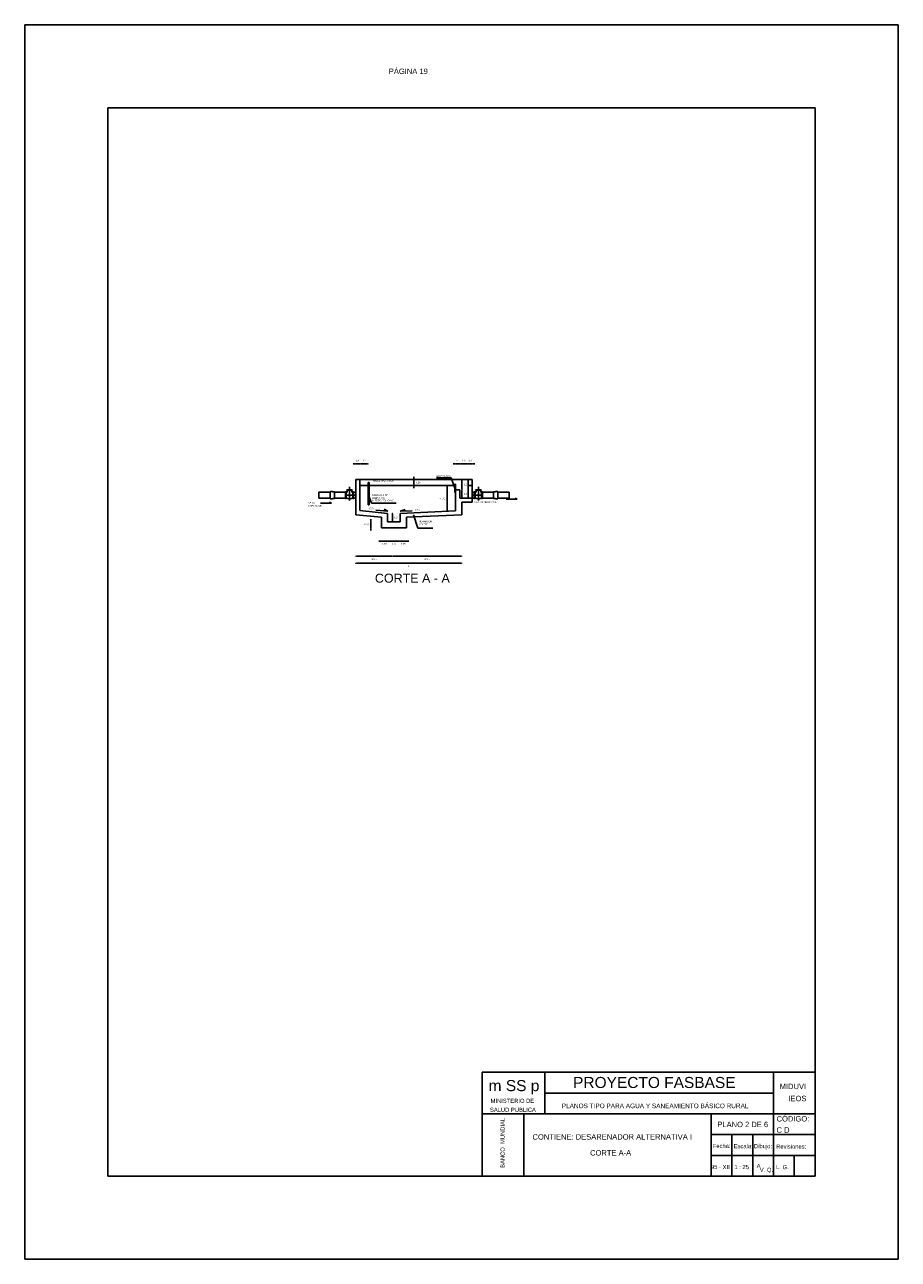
# Model space of a CAD drawing. Header units: metres. Extents: x 2029 to 4131, y 3282 to 4383.
# Tile 20 of 26: x 2438 to 2459, y 4353 to 4383. Entities that reach past the tile are written whole.
import ezdxf
from ezdxf.enums import TextEntityAlignment as Align

# ---------------------------------------------------------------- set-up
doc = ezdxf.new("R2010")
doc.units = ezdxf.units.M
doc.linetypes.add('ACAD_ISO02W100', pattern=[15, 12, -3])
doc.layers.add('Cotas', color=7, linetype='Continuous')
doc.layers.add('Dibujo', color=7, linetype='Continuous')
doc.styles.add('Annotative', font='arial.ttf')
doc.styles.get("Standard").update_dxf_attribs({"font": 'arial.ttf'})
doc.dimstyles.new('Vero', dxfattribs={"dimtxt": 0.04, "dimasz": 0.03, "dimexe": 1.25, "dimexo": 0.625, "dimgap": 0.05, "dimtad": 2, "dimtih": 1, "dimtoh": 1, "dimtxsty": 'Standard', "dimblk": 'DOT', "dimcen": 0, "dimse1": 1, "dimse2": 1, "dimadec": 0, "dimazin": 0, "dimtfac": 1, "dimtix": 1, "dimtmove": 0, "dimatfit": 2, "dimfxl": 1, "dimarcsym": 2})

# ---------------------------------------------------------------- blocks, each defined once
blk = doc.blocks.new('_Dot')
at = {"color": 0, "linetype": 'ByBlock', "lineweight": -2}
blk.add_line((-0.5, 0), (-1, 0), dxfattribs=at)
at = {"color": 0, "linetype": 'ByBlock', "const_width": 0.5}
blk.add_lwpolyline([(-0.25, 0, 1), (0.25, 0, 1)], format="xyb", close=True, dxfattribs=at)
blk = doc.blocks.new('*D78')
at = {"layer": 'Defpoints', "color": 0, "transparency": 16777216}
for p in [(2446.519, 4371.01), (2446.115, 4370.861), (2446.519, 4370.861)]:
    blk.add_point(p, dxfattribs=at)
at = {"layer": 'Dibujo', "color": 0, "lineweight": -2, "transparency": 16777216}
for p, q in [((2446.115, 4371.04), (2446.115, 4371.07)), ((2446.115, 4371.01), (2446.115, 4370.861)), ((2446.115, 4370.831), (2446.115, 4370.801))]:
    blk.add_line(p, q, dxfattribs=at)
at = {"layer": 'Dibujo', "color": 0, "lineweight": -2, "transparency": 16777216, "xscale": 0.03, "yscale": 0.03, "zscale": 0.03}
for p, rotation in [((2446.115, 4371.01), 270), ((2446.115, 4370.861), 90)]:
    blk.add_blockref('_Dot', p, dxfattribs=dict(at, rotation=rotation))
at = {"layer": 'Dibujo', "color": 0, "transparency": 16777216, "insert": (2446.013, 4370.935), "char_height": 0.04, "attachment_point": 5}
blk.add_mtext('0,15', dxfattribs=at)
blk = doc.blocks.new('*D79')
at = {"layer": 'Defpoints', "color": 0, "transparency": 16777216}
for p in [(2446.519, 4371.21), (2446.519, 4371.01), (2446.632, 4371.01)]:
    blk.add_point(p, dxfattribs=at)
at = {"layer": 'Dibujo', "color": 0, "lineweight": -2, "transparency": 16777216}
blk.add_line((2446.632, 4371.18), (2446.632, 4371.04), dxfattribs=at)
at = {"layer": 'Dibujo', "color": 0, "lineweight": -2, "transparency": 16777216, "xscale": 0.03, "yscale": 0.03, "zscale": 0.03}
for p, rotation in [((2446.632, 4371.21), 90), ((2446.632, 4371.01), 270)]:
    blk.add_blockref('_Dot', p, dxfattribs=dict(at, rotation=rotation))
at = {"layer": 'Dibujo', "color": 0, "transparency": 16777216, "insert": (2446.718, 4371.11), "char_height": 0.04, "attachment_point": 5}
blk.add_mtext('0,2', dxfattribs=at)
blk = doc.blocks.new('*D80')
at = {"layer": 'Defpoints', "color": 0, "transparency": 16777216}
for p in [(2446.369, 4371.01), (2446.519, 4371.01), (2446.369, 4370.544)]:
    blk.add_point(p, dxfattribs=at)
at = {"layer": 'Dibujo', "color": 0, "lineweight": -2, "transparency": 16777216}
for p, q in [((2446.339, 4370.544), (2446.309, 4370.544)), ((2446.519, 4370.544), (2446.369, 4370.544)), ((2446.549, 4370.544), (2446.579, 4370.544))]:
    blk.add_line(p, q, dxfattribs=at)
at = {"layer": 'Dibujo', "color": 0, "lineweight": -2, "transparency": 16777216, "xscale": 0.03, "yscale": 0.03, "zscale": 0.03}
blk.add_blockref('_Dot', (2446.369, 4370.544), dxfattribs=at)
at = {"layer": 'Dibujo', "color": 0, "lineweight": -2, "transparency": 16777216, "xscale": 0.03, "yscale": 0.03, "zscale": 0.03, "rotation": 180}
blk.add_blockref('_Dot', (2446.519, 4370.544), dxfattribs=at)
at = {"layer": 'Dibujo', "color": 0, "transparency": 16777216, "insert": (2446.444, 4370.47), "char_height": 0.04, "attachment_point": 5}
blk.add_mtext('0,15', dxfattribs=at)
blk = doc.blocks.new('*D81')
at = {"layer": 'Defpoints', "color": 0, "transparency": 16777216}
for p in [(2446.519, 4371.01), (2446.819, 4371.01), (2446.819, 4370.544)]:
    blk.add_point(p, dxfattribs=at)
at = {"layer": 'Dibujo', "color": 0, "lineweight": -2, "transparency": 16777216}
blk.add_line((2446.549, 4370.544), (2446.789, 4370.544), dxfattribs=at)
at = {"layer": 'Dibujo', "color": 0, "lineweight": -2, "transparency": 16777216, "xscale": 0.03, "yscale": 0.03, "zscale": 0.03, "rotation": 180}
blk.add_blockref('_Dot', (2446.519, 4370.544), dxfattribs=at)
at = {"layer": 'Dibujo', "color": 0, "lineweight": -2, "transparency": 16777216, "xscale": 0.03, "yscale": 0.03, "zscale": 0.03}
blk.add_blockref('_Dot', (2446.819, 4370.544), dxfattribs=at)
at = {"layer": 'Dibujo', "color": 0, "transparency": 16777216, "insert": (2446.669, 4370.47), "char_height": 0.04, "attachment_point": 5}
blk.add_mtext('0,3', dxfattribs=at)
blk = doc.blocks.new('*D82')
at = {"layer": 'Defpoints', "color": 0, "transparency": 16777216}
for p in [(2446.819, 4371.01), (2446.969, 4371.01), (2446.969, 4370.544)]:
    blk.add_point(p, dxfattribs=at)
at = {"layer": 'Dibujo', "color": 0, "lineweight": -2, "transparency": 16777216}
for p, q in [((2446.789, 4370.544), (2446.759, 4370.544)), ((2446.819, 4370.544), (2446.969, 4370.544)), ((2446.999, 4370.544), (2447.029, 4370.544))]:
    blk.add_line(p, q, dxfattribs=at)
at = {"layer": 'Dibujo', "color": 0, "lineweight": -2, "transparency": 16777216, "xscale": 0.03, "yscale": 0.03, "zscale": 0.03}
blk.add_blockref('_Dot', (2446.819, 4370.544), dxfattribs=at)
at = {"layer": 'Dibujo', "color": 0, "lineweight": -2, "transparency": 16777216, "xscale": 0.03, "yscale": 0.03, "zscale": 0.03, "rotation": 180}
blk.add_blockref('_Dot', (2446.969, 4370.544), dxfattribs=at)
at = {"layer": 'Dibujo', "color": 0, "transparency": 16777216, "insert": (2446.894, 4370.47), "char_height": 0.04, "attachment_point": 5}
blk.add_mtext('0,15', dxfattribs=at)
blk = doc.blocks.new('*D83')
at = {"layer": 'Defpoints', "color": 0, "transparency": 16777216}
for p in [(2445.752, 4372.4), (2445.752, 4372.027), (2445.852, 4372.027)]:
    blk.add_point(p, dxfattribs=at)
at = {"layer": 'Dibujo', "color": 0, "lineweight": -2, "transparency": 16777216}
for p, q in [((2445.722, 4372.4), (2445.692, 4372.4)), ((2445.852, 4372.4), (2445.752, 4372.4)), ((2445.882, 4372.4), (2445.912, 4372.4))]:
    blk.add_line(p, q, dxfattribs=at)
at = {"layer": 'Dibujo', "color": 0, "lineweight": -2, "transparency": 16777216, "xscale": 0.03, "yscale": 0.03, "zscale": 0.03}
blk.add_blockref('_Dot', (2445.752, 4372.4), dxfattribs=at)
at = {"layer": 'Dibujo', "color": 0, "lineweight": -2, "transparency": 16777216, "xscale": 0.03, "yscale": 0.03, "zscale": 0.03, "rotation": 180}
blk.add_blockref('_Dot', (2445.852, 4372.4), dxfattribs=at)
at = {"layer": 'Dibujo', "color": 0, "transparency": 16777216, "insert": (2445.802, 4372.474), "char_height": 0.04, "attachment_point": 5}
blk.add_mtext('0,1', dxfattribs=at)
blk = doc.blocks.new('*D84')
at = {"layer": 'Defpoints', "color": 0, "transparency": 16777216}
for p in [(2446.052, 4372.4), (2445.852, 4372.027), (2446.052, 4372.027)]:
    blk.add_point(p, dxfattribs=at)
at = {"layer": 'Dibujo', "color": 0, "lineweight": -2, "transparency": 16777216}
blk.add_line((2445.882, 4372.4), (2446.022, 4372.4), dxfattribs=at)
at = {"layer": 'Dibujo', "color": 0, "lineweight": -2, "transparency": 16777216, "xscale": 0.03, "yscale": 0.03, "zscale": 0.03, "rotation": 180}
blk.add_blockref('_Dot', (2445.852, 4372.4), dxfattribs=at)
at = {"layer": 'Dibujo', "color": 0, "lineweight": -2, "transparency": 16777216, "xscale": 0.03, "yscale": 0.03, "zscale": 0.03}
blk.add_blockref('_Dot', (2446.052, 4372.4), dxfattribs=at)
at = {"layer": 'Dibujo', "color": 0, "transparency": 16777216, "insert": (2445.952, 4372.474), "char_height": 0.04, "attachment_point": 5}
blk.add_mtext('0,2', dxfattribs=at)
blk = doc.blocks.new('*D85')
at = {"layer": 'Defpoints', "color": 0, "transparency": 16777216}
for p in [(2448.552, 4372.4), (2448.452, 4372.027), (2448.552, 4372.027)]:
    blk.add_point(p, dxfattribs=at)
at = {"layer": 'Dibujo', "color": 0, "lineweight": -2, "transparency": 16777216}
for p, q in [((2448.422, 4372.4), (2448.392, 4372.4)), ((2448.452, 4372.4), (2448.552, 4372.4)), ((2448.582, 4372.4), (2448.612, 4372.4))]:
    blk.add_line(p, q, dxfattribs=at)
at = {"layer": 'Dibujo', "color": 0, "lineweight": -2, "transparency": 16777216, "xscale": 0.03, "yscale": 0.03, "zscale": 0.03}
blk.add_blockref('_Dot', (2448.452, 4372.4), dxfattribs=at)
at = {"layer": 'Dibujo', "color": 0, "lineweight": -2, "transparency": 16777216, "xscale": 0.03, "yscale": 0.03, "zscale": 0.03, "rotation": 180}
blk.add_blockref('_Dot', (2448.552, 4372.4), dxfattribs=at)
at = {"layer": 'Dibujo', "color": 0, "transparency": 16777216, "insert": (2448.502, 4372.474), "char_height": 0.04, "attachment_point": 5}
blk.add_mtext('0,1', dxfattribs=at)
blk = doc.blocks.new('*D86')
at = {"layer": 'Defpoints', "color": 0, "transparency": 16777216}
for p in [(2448.452, 4372.4), (2448.252, 4371.577), (2448.452, 4371.577)]:
    blk.add_point(p, dxfattribs=at)
at = {"layer": 'Dibujo', "color": 0, "lineweight": -2, "transparency": 16777216}
blk.add_line((2448.282, 4372.4), (2448.422, 4372.4), dxfattribs=at)
at = {"layer": 'Dibujo', "color": 0, "lineweight": -2, "transparency": 16777216, "xscale": 0.03, "yscale": 0.03, "zscale": 0.03, "rotation": 180}
blk.add_blockref('_Dot', (2448.252, 4372.4), dxfattribs=at)
at = {"layer": 'Dibujo', "color": 0, "lineweight": -2, "transparency": 16777216, "xscale": 0.03, "yscale": 0.03, "zscale": 0.03}
blk.add_blockref('_Dot', (2448.452, 4372.4), dxfattribs=at)
at = {"layer": 'Dibujo', "color": 0, "transparency": 16777216, "insert": (2448.352, 4372.474), "char_height": 0.04, "attachment_point": 5}
blk.add_mtext('0,2', dxfattribs=at)
blk = doc.blocks.new('*D87')
at = {"layer": 'Defpoints', "color": 0, "transparency": 16777216}
for p in [(2448.152, 4372.4), (2448.152, 4371.777), (2448.252, 4371.777)]:
    blk.add_point(p, dxfattribs=at)
at = {"layer": 'Dibujo', "color": 0, "lineweight": -2, "transparency": 16777216}
for p, q in [((2448.122, 4372.4), (2448.092, 4372.4)), ((2448.252, 4372.4), (2448.152, 4372.4)), ((2448.282, 4372.4), (2448.312, 4372.4))]:
    blk.add_line(p, q, dxfattribs=at)
at = {"layer": 'Dibujo', "color": 0, "lineweight": -2, "transparency": 16777216, "xscale": 0.03, "yscale": 0.03, "zscale": 0.03}
blk.add_blockref('_Dot', (2448.152, 4372.4), dxfattribs=at)
at = {"layer": 'Dibujo', "color": 0, "lineweight": -2, "transparency": 16777216, "xscale": 0.03, "yscale": 0.03, "zscale": 0.03, "rotation": 180}
blk.add_blockref('_Dot', (2448.252, 4372.4), dxfattribs=at)
at = {"layer": 'Dibujo', "color": 0, "transparency": 16777216, "insert": (2448.202, 4372.474), "char_height": 0.04, "attachment_point": 5}
blk.add_mtext('0,1', dxfattribs=at)
blk = doc.blocks.new('*D88')
at = {"layer": 'Defpoints', "color": 0, "transparency": 16777216}
for p in [(2448.252, 4371.777), (2448.252, 4371.577), (2448.306, 4371.777)]:
    blk.add_point(p, dxfattribs=at)
at = {"layer": 'Dibujo', "color": 0, "lineweight": -2, "transparency": 16777216}
blk.add_line((2448.306, 4371.607), (2448.306, 4371.747), dxfattribs=at)
at = {"layer": 'Dibujo', "color": 0, "lineweight": -2, "transparency": 16777216, "xscale": 0.03, "yscale": 0.03, "zscale": 0.03}
for p, rotation in [((2448.306, 4371.777), 90), ((2448.306, 4371.577), 270)]:
    blk.add_blockref('_Dot', p, dxfattribs=dict(at, rotation=rotation))
at = {"layer": 'Dibujo', "color": 0, "transparency": 16777216, "insert": (2448.392, 4371.677), "char_height": 0.04, "attachment_point": 5}
blk.add_mtext('0,2', dxfattribs=at)
blk = doc.blocks.new('*D89')
at = {"layer": 'Defpoints', "color": 0, "transparency": 16777216}
for p in [(2448.306, 4372.027), (2448.552, 4372.027), (2448.306, 4371.777)]:
    blk.add_point(p, dxfattribs=at)
at = {"layer": 'Dibujo', "color": 0, "lineweight": -2, "transparency": 16777216}
blk.add_line((2448.306, 4371.807), (2448.306, 4371.997), dxfattribs=at)
at = {"layer": 'Dibujo', "color": 0, "lineweight": -2, "transparency": 16777216, "xscale": 0.03, "yscale": 0.03, "zscale": 0.03}
for p, rotation in [((2448.306, 4372.027), 90), ((2448.306, 4371.777), 270)]:
    blk.add_blockref('_Dot', p, dxfattribs=dict(at, rotation=rotation))
at = {"layer": 'Dibujo', "color": 0, "transparency": 16777216, "insert": (2448.408, 4371.902), "char_height": 0.04, "attachment_point": 5}
blk.add_mtext('0,25', dxfattribs=at)
blk = doc.blocks.new('*D90')
at = {"layer": 'Cotas', "color": 0, "lineweight": -2, "transparency": 16777216}
for p, q in [((2447.152, 4372.057), (2447.152, 4372.087)), ((2447.152, 4371.877), (2447.152, 4372.027)), ((2447.152, 4371.847), (2447.152, 4371.817))]:
    blk.add_line(p, q, dxfattribs=at)
at = {"layer": 'Defpoints', "color": 0, "transparency": 16777216}
for p in [(2445.752, 4372.027), (2446.072, 4371.877), (2447.152, 4372.027)]:
    blk.add_point(p, dxfattribs=at)
at = {"layer": 'Cotas', "color": 0, "lineweight": -2, "transparency": 16777216, "xscale": 0.03, "yscale": 0.03, "zscale": 0.03}
for p, rotation in [((2447.152, 4372.027), 270), ((2447.152, 4371.877), 90)]:
    blk.add_blockref('_Dot', p, dxfattribs=dict(at, rotation=rotation))
at = {"layer": 'Cotas', "color": 0, "transparency": 16777216, "insert": (2447.254, 4371.952), "char_height": 0.04, "attachment_point": 5}
blk.add_mtext('0,15', dxfattribs=at)
blk = doc.blocks.new('*D91')
at = {"layer": 'Cotas', "color": 0, "lineweight": -2, "transparency": 16777216}
blk.add_line((2445.782, 4370.01), (2448.272, 4370.01), dxfattribs=at)
at = {"layer": 'Defpoints', "color": 0, "transparency": 16777216}
for p in [(2445.752, 4371.177), (2448.302, 4371.177), (2448.302, 4370.01)]:
    blk.add_point(p, dxfattribs=at)
at = {"layer": 'Cotas', "color": 0, "lineweight": -2, "transparency": 16777216, "xscale": 0.03, "yscale": 0.03, "zscale": 0.03, "rotation": 180}
blk.add_blockref('_Dot', (2445.752, 4370.01), dxfattribs=at)
at = {"layer": 'Cotas', "color": 0, "lineweight": -2, "transparency": 16777216, "xscale": 0.03, "yscale": 0.03, "zscale": 0.03}
blk.add_blockref('_Dot', (2448.302, 4370.01), dxfattribs=at)
at = {"layer": 'Cotas', "color": 0, "transparency": 16777216, "insert": (2447.027, 4369.94), "char_height": 0.04, "attachment_point": 5}
blk.add_mtext('L', dxfattribs=at)
blk = doc.blocks.new('*D92')
at = {"layer": 'Cotas', "color": 0, "lineweight": -2, "transparency": 16777216}
blk.add_line((2445.782, 4370.18), (2446.602, 4370.18), dxfattribs=at)
at = {"layer": 'Defpoints', "color": 0, "transparency": 16777216}
for p in [(2445.752, 4371.177), (2446.632, 4371.177), (2446.632, 4370.18)]:
    blk.add_point(p, dxfattribs=at)
at = {"layer": 'Cotas', "color": 0, "lineweight": -2, "transparency": 16777216, "xscale": 0.03, "yscale": 0.03, "zscale": 0.03, "rotation": 180}
blk.add_blockref('_Dot', (2445.752, 4370.18), dxfattribs=at)
at = {"layer": 'Cotas', "color": 0, "lineweight": -2, "transparency": 16777216, "xscale": 0.03, "yscale": 0.03, "zscale": 0.03}
blk.add_blockref('_Dot', (2446.632, 4370.18), dxfattribs=at)
at = {"layer": 'Cotas', "color": 0, "transparency": 16777216, "insert": (2446.192, 4370.11), "char_height": 0.04, "attachment_point": 5}
blk.add_mtext('1/3 L', dxfattribs=at)
blk = doc.blocks.new('*D93')
at = {"layer": 'Cotas', "color": 0, "lineweight": -2, "transparency": 16777216}
blk.add_line((2446.662, 4370.18), (2448.272, 4370.18), dxfattribs=at)
at = {"layer": 'Defpoints', "color": 0, "transparency": 16777216}
for p in [(2446.632, 4371.11), (2448.302, 4371.11), (2448.302, 4370.18)]:
    blk.add_point(p, dxfattribs=at)
at = {"layer": 'Cotas', "color": 0, "lineweight": -2, "transparency": 16777216, "xscale": 0.03, "yscale": 0.03, "zscale": 0.03, "rotation": 180}
blk.add_blockref('_Dot', (2446.632, 4370.18), dxfattribs=at)
at = {"layer": 'Cotas', "color": 0, "lineweight": -2, "transparency": 16777216, "xscale": 0.03, "yscale": 0.03, "zscale": 0.03}
blk.add_blockref('_Dot', (2448.302, 4370.18), dxfattribs=at)
at = {"layer": 'Cotas', "color": 0, "transparency": 16777216, "insert": (2447.467, 4370.11), "char_height": 0.04, "attachment_point": 5}
blk.add_mtext('2/3 L', dxfattribs=at)
blk = doc.blocks.new('*D94')
at = {"layer": 'Cotas', "color": 0, "lineweight": -2, "transparency": 16777216}
blk.add_line((2447.949, 4371.293), (2447.949, 4371.847), dxfattribs=at)
at = {"layer": 'Defpoints', "color": 0, "transparency": 16777216}
for p in [(2447.949, 4371.877), (2448.231, 4371.877), (2448.231, 4371.263)]:
    blk.add_point(p, dxfattribs=at)
at = {"layer": 'Cotas', "color": 0, "lineweight": -2, "transparency": 16777216, "xscale": 0.03, "yscale": 0.03, "zscale": 0.03}
for p, rotation in [((2447.949, 4371.877), 90), ((2447.949, 4371.263), 270)]:
    blk.add_blockref('_Dot', p, dxfattribs=dict(at, rotation=rotation))
at = {"layer": 'Cotas', "color": 0, "transparency": 16777216, "insert": (2447.835, 4371.57), "char_height": 0.04, "attachment_point": 5}
blk.add_mtext('h+0.1', dxfattribs=at)

msp = doc.modelspace()

# ---------------------------------------------------------------- linework, layer by layer
at = {"layer": 'Cotas'}
for p, q in [((2447.697, 4372.062), (2448.047, 4372.062)), ((2448.047, 4372.062), (2448.132, 4371.813)), ((2446.134, 4371.454), (2446.072, 4371.611)), ((2446.723, 4371.454), (2446.134, 4371.454)), ((2446.191, 4371.293), (2446.191, 4371.293)), ((2446.524, 4371.26), (2446.437, 4371.314)), ((2446.817, 4371.26), (2446.937, 4371.301)), ((2447.245, 4370.857), (2447.142, 4371.176)), ((2447.608, 4370.857), (2447.245, 4370.857))]:
    msp.add_line(p, q, dxfattribs=at)
at = {"layer": 'Dibujo', "color": 0, "linetype": 'ByBlock'}
for p, q in [((2437.795, 4382.965), (2458.795, 4382.965)), ((2437.795, 4353.265), (2437.795, 4382.965)), ((2437.795, 4382.965), (2440.795, 4382.965)), ((2437.795, 4382.965), (2440.295, 4382.965)), ((2458.795, 4382.965), (2458.795, 4353.265)), ((2439.795, 4380.965), (2439.795, 4355.265)), ((2456.795, 4380.965), (2439.795, 4380.965)), ((2456.795, 4380.965), (2456.795, 4355.265)), ((2448.795, 4357.765), (2448.795, 4355.265)), ((2456.795, 4357.765), (2448.795, 4357.765)), ((2450.295, 4357.765), (2450.295, 4356.765)), ((2455.795, 4355.265), (2455.795, 4357.765)), ((2455.795, 4357.265), (2450.295, 4357.265)), ((2456.795, 4356.765), (2448.795, 4356.765)), ((2449.795, 4356.765), (2449.795, 4355.265)), ((2449.795, 4355.265), (2449.795, 4356.765)), ((2454.295, 4355.265), (2454.295, 4356.765)), ((2456.795, 4356.265), (2454.295, 4356.265)), ((2454.795, 4355.265), (2454.795, 4356.265)), ((2455.295, 4355.265), (2455.295, 4356.265)), ((2456.795, 4355.765), (2454.295, 4355.765)), ((2456.295, 4355.265), (2456.295, 4355.765)), ((2456.795, 4355.265), (2439.795, 4355.265)), ((2458.795, 4353.265), (2437.795, 4353.265))]:
    msp.add_line(p, q, dxfattribs=at)
at = {"layer": 'Dibujo', "linetype": 'ACAD_ISO02W100'}
for p, q in [((2445.602, 4371.849), (2445.602, 4371.523)), ((2448.702, 4371.849), (2448.702, 4371.523)), ((2445.14, 4371.717), (2444.862, 4371.717)), ((2444.862, 4371.717), (2444.862, 4371.577)), ((2445.14, 4371.577), (2444.862, 4371.577)), ((2445.09, 4371.733), (2445.09, 4371.733)), ((2445.14, 4371.56), (2445.14, 4371.733)), ((2445.14, 4371.56), (2445.14, 4371.733)), ((2445.14, 4371.733), (2445.19, 4371.733)), ((2445.14, 4371.56), (2445.19, 4371.56)), ((2445.24, 4371.724), (2445.19, 4371.724)), ((2445.24, 4371.57), (2445.19, 4371.57)), ((2445.19, 4371.56), (2445.19, 4371.57)), ((2445.24, 4371.57), (2445.24, 4371.724)), ((2445.24, 4371.57), (2445.24, 4371.724)), ((2445.526, 4371.717), (2445.24, 4371.717)), ((2445.526, 4371.577), (2445.24, 4371.577)), ((2445.506, 4371.729), (2445.506, 4371.565)), ((2445.526, 4371.565), (2445.506, 4371.565)), ((2445.526, 4371.565), (2445.526, 4371.729)), ((2445.547, 4371.717), (2445.526, 4371.717)), ((2445.67, 4371.779), (2445.535, 4371.779)), ((2445.535, 4371.779), (2445.535, 4371.771)), ((2445.67, 4371.771), (2445.535, 4371.771)), ((2445.547, 4371.771), (2445.547, 4371.717)), ((2445.657, 4371.771), (2445.657, 4371.717)), ((2445.682, 4371.717), (2445.657, 4371.717)), ((2445.682, 4371.717), (2445.667, 4371.717)), ((2445.67, 4371.779), (2445.67, 4371.771)), ((2445.682, 4371.729), (2445.682, 4371.577)), ((2445.682, 4371.565), (2445.682, 4371.577)), ((2445.702, 4371.565), (2445.682, 4371.565)), ((2445.702, 4371.729), (2445.702, 4371.565)), ((2445.752, 4371.717), (2445.702, 4371.717)), ((2448.452, 4371.577), (2448.502, 4371.577)), ((2448.452, 4371.577), (2448.552, 4371.577)), ((2448.522, 4371.577), (2448.537, 4371.577)), ((2448.522, 4371.577), (2448.537, 4371.577)), ((2448.552, 4371.717), (2448.602, 4371.717)), ((2448.602, 4371.729), (2448.602, 4371.565)), ((2448.602, 4371.565), (2448.622, 4371.565)), ((2448.622, 4371.729), (2448.622, 4371.577)), ((2448.622, 4371.717), (2448.637, 4371.717)), ((2448.622, 4371.717), (2448.647, 4371.717)), ((2448.622, 4371.565), (2448.622, 4371.577)), ((2448.635, 4371.779), (2448.77, 4371.779)), ((2448.635, 4371.779), (2448.635, 4371.771)), ((2448.635, 4371.771), (2448.77, 4371.771)), ((2448.647, 4371.771), (2448.647, 4371.717)), ((2448.757, 4371.771), (2448.757, 4371.717)), ((2448.757, 4371.717), (2448.779, 4371.717)), ((2448.77, 4371.779), (2448.77, 4371.771)), ((2448.779, 4371.565), (2448.779, 4371.729)), ((2448.779, 4371.717), (2449.064, 4371.717)), ((2448.779, 4371.577), (2449.064, 4371.577)), ((2448.779, 4371.565), (2448.799, 4371.565)), ((2448.799, 4371.729), (2448.799, 4371.565)), ((2449.064, 4371.57), (2449.064, 4371.724)), ((2449.064, 4371.57), (2449.064, 4371.724)), ((2449.064, 4371.724), (2449.114, 4371.724)), ((2449.064, 4371.57), (2449.114, 4371.57)), ((2449.164, 4371.733), (2449.114, 4371.733)), ((2449.114, 4371.56), (2449.114, 4371.57)), ((2449.164, 4371.56), (2449.114, 4371.56)), ((2449.164, 4371.56), (2449.164, 4371.733)), ((2449.164, 4371.56), (2449.164, 4371.733)), ((2449.164, 4371.717), (2449.443, 4371.717)), ((2449.164, 4371.577), (2449.443, 4371.577)), ((2449.214, 4371.733), (2449.214, 4371.733)), ((2449.368, 4371.553), (2449.631, 4371.553)), ((2449.443, 4371.717), (2449.443, 4371.577)), ((2449.631, 4371.553), (2449.585, 4371.574)), ((2444.908, 4371.459), (2445.171, 4371.459)), ((2445.171, 4371.459), (2445.125, 4371.481))]:
    msp.add_line(p, q, dxfattribs=at)
at = {"layer": 'Dibujo'}
for p, q in [((2445.752, 4372.027), (2448.552, 4372.027)), ((2445.752, 4372.027), (2445.752, 4371.177)), ((2445.852, 4372.027), (2445.852, 4371.277)), ((2445.852, 4371.877), (2446.052, 4371.877)), ((2446.052, 4371.949), (2446.052, 4371.418)), ((2446.052, 4371.949), (2446.072, 4371.949)), ((2446.072, 4371.949), (2446.072, 4371.418)), ((2446.072, 4371.877), (2448.132, 4371.877)), ((2448.152, 4371.913), (2448.132, 4371.913)), ((2448.132, 4371.913), (2448.132, 4371.713)), ((2448.152, 4371.777), (2448.152, 4371.913)), ((2448.452, 4372.027), (2448.452, 4371.577)), ((2448.452, 4371.877), (2448.552, 4371.877)), ((2448.552, 4372.027), (2448.552, 4371.477)), ((2445.19, 4371.733), (2445.19, 4371.724)), ((2445.526, 4371.729), (2445.506, 4371.729)), ((2445.682, 4371.647), (2445.526, 4371.647)), ((2445.537, 4371.577), (2445.526, 4371.577)), ((2445.682, 4371.577), (2445.667, 4371.577)), ((2445.702, 4371.729), (2445.682, 4371.729)), ((2445.752, 4371.647), (2445.702, 4371.647)), ((2445.752, 4371.577), (2445.702, 4371.577)), ((2448.132, 4371.713), (2448.152, 4371.713)), ((2448.152, 4371.777), (2448.152, 4371.271)), ((2448.252, 4371.777), (2448.152, 4371.777)), ((2448.252, 4371.777), (2448.252, 4371.577)), ((2448.452, 4371.577), (2448.252, 4371.577)), ((2448.552, 4371.647), (2448.602, 4371.647)), ((2448.552, 4371.577), (2448.602, 4371.577)), ((2448.602, 4371.729), (2448.622, 4371.729)), ((2448.622, 4371.647), (2448.779, 4371.647)), ((2448.622, 4371.577), (2448.637, 4371.577)), ((2448.767, 4371.577), (2448.779, 4371.577)), ((2448.779, 4371.729), (2448.799, 4371.729)), ((2449.114, 4371.733), (2449.114, 4371.724)), ((2445.852, 4371.277), (2446.519, 4371.21)), ((2446.052, 4371.418), (2446.072, 4371.418)), ((2446.233, 4371.289), (2446.524, 4371.26)), ((2446.817, 4371.26), (2447.11, 4371.273)), ((2446.819, 4371.21), (2448.152, 4371.271)), ((2448.552, 4371.477), (2448.302, 4371.477)), ((2448.302, 4371.477), (2448.302, 4371.177)), ((2445.752, 4371.177), (2446.369, 4371.122)), ((2446.369, 4371.122), (2446.369, 4370.86)), ((2446.519, 4371.21), (2446.519, 4371.01)), ((2446.519, 4371.01), (2446.819, 4371.01)), ((2446.819, 4371.01), (2446.819, 4371.21)), ((2446.969, 4371.122), (2448.302, 4371.177)), ((2446.969, 4370.863), (2446.969, 4371.122)), ((2446.369, 4370.86), (2446.969, 4370.863))]:
    msp.add_line(p, q, dxfattribs=at)
at = {"layer": 'Dibujo', "linetype": 'ACAD_ISO02W100'}
for centre in [(2445.602, 4371.697), (2448.702, 4371.697)]:
    msp.add_arc(centre, 0.137, 241.6778, 298.3222, dxfattribs=at)

# ---------------------------------------------------------------- texts
at = {"layer": 'Cotas', "char_height": 0.0412, "width": 0.55758, "attachment_point": 1}
for s, insert in [('10 %', (2446.067, 4371.346)), ('5 %', (2447.183, 4371.316))]:
    msp.add_mtext(s, dxfattribs=dict(at, insert=insert))
at = {"layer": 'Dibujo', "linetype": 'ACAD_ISO02W100'}
for s, height, p in [('NIVEL MAX. AGUA', 0.04121, (2446.171, 4371.974)), ('VERTEDERO', 0.0412, (2447.681, 4372.074)), ('PANTALLA DE ', 0.04121, (2446.142, 4371.624)), ('ORIFICIOS', 0.0412, (2446.149, 4371.554)), ('DE LA ', 0.0412, (2444.604, 4371.44)), ('CAPTACIÓN', 0.0412, (2444.611, 4371.371)), ('HIERRO TOL O A.C.', 0.04121, (2446.149, 4371.497)), ('A LA CONDUCCIÓN', 0.04121, (2448.601, 4371.462)), ('HORMIGÓN', 0.0412, (2447.268, 4370.996)), ('SIMPLE', 0.0412, (2447.275, 4370.926)), ('CORTE A - A', 0.21478, (2446.213, 4369.544))]:
    msp.add_text(s, height=height, dxfattribs=at).set_placement(p)
at = {"layer": 'Dibujo', "color": 0, "linetype": 'ByBlock'}
for s, height, p in [('PROYECTO FASBASE', 0.26624, (2450.977, 4357.386)), ('m SS p', 0.2662, (2448.947, 4357.311)), ('PLANOS TIPO PARA AGUA Y SANEAMIENTO BÁSICO RURAL', 0.11076, (2450.705, 4356.901))]:
    msp.add_text(s, height=height, dxfattribs=at).set_placement(p)
at = {"layer": 'Dibujo', "color": 0, "linetype": 'ByBlock', "style": 'Annotative'}
for s, p in [('MIDUVI', (2455.943, 4357.36)), ('IEOS', (2456.152, 4357.069)), ('CÓDIGO:', (2455.869, 4356.581)), ('PLANO 2 DE 6', (2454.445, 4356.445)), ('C D', (2455.868, 4356.311)), ('CONTIENE: DESARENADOR ALTERNATIVA I ', (2450.001, 4356.145))]:
    msp.add_text(s, height=0.13, dxfattribs=at).set_placement(p)
at = {"layer": 'Dibujo', "color": 0, "linetype": 'ByBlock'}
for s, p in [('MINISTERIO DE', (2449.518, 4357.028)), ('SALUD PÚBLICA', (2449.53, 4356.812)), ('Fecha:', (2454.549, 4355.943)), ('Escala:', (2455.066, 4355.938)), ('Dibujo:', (2455.542, 4355.938)), ('Revisiones:', (2456.22, 4355.927)), ('95 - XII', (2454.517, 4355.436)), ('1 : 25', (2455.029, 4355.434)), ('A', (2455.437, 4355.461)), ('L. G. ', (2456.029, 4355.434)), ('V. Q.', (2455.625, 4355.368))]:
    msp.add_text(s, height=0.1, dxfattribs=at).set_placement(p, align=Align.CENTER)
msp.add_text('BANCO  MUNDIAL', height=0.1, rotation=90, dxfattribs=at).set_placement((2449.332, 4356.067), align=Align.CENTER)
at = {"layer": 'Dibujo', "color": 0, "linetype": 'ByBlock', "char_height": 0.13, "attachment_point": 1}
for s, insert, width in [('PÁGINA 19', (2446.547, 4381.909), 2.90393), ('CORTE A-A', (2451.385, 4355.892), 2.33565)]:
    msp.add_mtext(s, dxfattribs=dict(at, insert=insert, width=width))

# ---------------------------------------------------------------- dimensions: what is measured, and where the dimension line sits
at = {"layer": 'Cotas'}
dim = msp.add_linear_dim(base=(2447.152, 4372.027), p1=(2446.072, 4371.877), p2=(2445.752, 4372.027), angle=90, dimstyle='Vero', dxfattribs=at)
dim.commit()
dim.dimension.update_dxf_attribs({"geometry": '*D90', "text_midpoint": (2447.254, 4371.952)})
dim = msp.add_linear_dim(base=(2447.949, 4371.877), p1=(2448.231, 4371.263), p2=(2448.231, 4371.877), angle=90, text='h+0.1', dimstyle='Vero', dxfattribs=at)
dim.commit()
dim.dimension.update_dxf_attribs({"geometry": '*D94', "text_midpoint": (2447.835, 4371.57)})
for base, p1, p2, text, picture, middle in [((2448.302, 4370.01), (2445.752, 4371.177), (2448.302, 4371.177), 'L', '*D91', (2447.027, 4369.94)), ((2446.632, 4370.18), (2445.752, 4371.177), (2446.632, 4371.177), '1/3 L', '*D92', (2446.192, 4370.11)), ((2448.302, 4370.18), (2446.632, 4371.11), (2448.302, 4371.11), '2/3 L', '*D93', (2447.467, 4370.11))]:
    dim = msp.add_linear_dim(base=base, p1=p1, p2=p2, text=text, dimstyle='Vero', dxfattribs=at)
    dim.commit()
    dim.dimension.update_dxf_attribs({"geometry": picture, "text_midpoint": middle})
at = {"layer": 'Dibujo'}
for base, p1, p2, picture, middle in [((2445.752, 4372.4), (2445.852, 4372.027), (2445.752, 4372.027), '*D83', (2445.802, 4372.474)), ((2446.052, 4372.4), (2445.852, 4372.027), (2446.052, 4372.027), '*D84', (2445.952, 4372.474)), ((2448.152, 4372.4), (2448.252, 4371.777), (2448.152, 4371.777), '*D87', (2448.202, 4372.474)), ((2448.452, 4372.4), (2448.252, 4371.577), (2448.452, 4371.577), '*D86', (2448.352, 4372.474)), ((2448.552, 4372.4), (2448.452, 4372.027), (2448.552, 4372.027), '*D85', (2448.502, 4372.474)), ((2446.369, 4370.544), (2446.519, 4371.01), (2446.369, 4371.01), '*D80', (2446.444, 4370.47)), ((2446.819, 4370.544), (2446.519, 4371.01), (2446.819, 4371.01), '*D81', (2446.669, 4370.47)), ((2446.969, 4370.544), (2446.819, 4371.01), (2446.969, 4371.01), '*D82', (2446.894, 4370.47))]:
    dim = msp.add_linear_dim(base=base, p1=p1, p2=p2, dimstyle='Vero', dxfattribs=at)
    dim.commit()
    dim.dimension.update_dxf_attribs({"geometry": picture, "text_midpoint": middle})
for base, p1, p2, picture, middle in [((2448.306, 4372.027), (2448.306, 4371.777), (2448.552, 4372.027), '*D89', (2448.408, 4371.902)), ((2448.306, 4371.777), (2448.252, 4371.577), (2448.252, 4371.777), '*D88', (2448.392, 4371.677)), ((2446.115, 4370.861), (2446.519, 4371.01), (2446.519, 4370.861), '*D78', (2446.013, 4370.935)), ((2446.632, 4371.01), (2446.519, 4371.21), (2446.519, 4371.01), '*D79', (2446.718, 4371.11))]:
    dim = msp.add_linear_dim(base=base, p1=p1, p2=p2, angle=90, dimstyle='Vero', dxfattribs=at)
    dim.commit()
    dim.dimension.update_dxf_attribs({"geometry": picture, "text_midpoint": middle})

doc.saveas('drawing.dxf')
